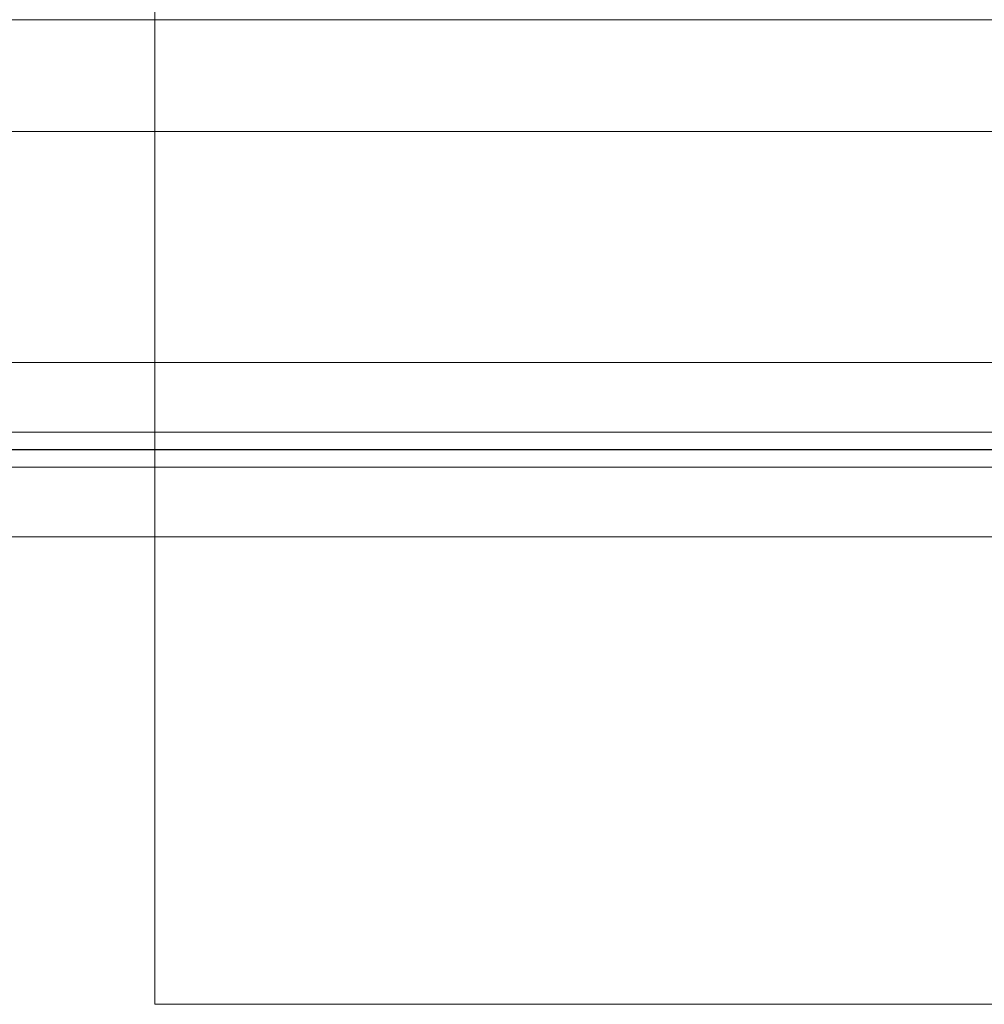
# Model space of a CAD drawing. Extents: x 1911006 to 2186114, y 709265 to 747216.
# Tile 50 of 256: x 1919240 to 1919379, y 735011 to 735152. Entities that reach past the tile are written whole.
import ezdxf

# ---------------------------------------------------------------- set-up
doc = ezdxf.new("R2010")
doc.units = 0
doc.header["$LTSCALE"] = 500
doc.header["$MEASUREMENT"] = 0
doc.linetypes.add('ACAD_ISO02W100', pattern=[15, 12, -3])
doc.linetypes.add('AM_DIN_G_W050', pattern=[13.75, 9.75, -1.5, 1, -1.5])
for name, color, linetype, lineweight in [('!_A_01_TENKÁ', 8, 'CONTINUOUS', 13), ('!_A_03_ČIARKOVANÁ', 41, 'ACAD_ISO02W100', 13), ('_MB_szklo_0.15', 142, 'CONTINUOUS', 15), ('AM_7', 4, 'AM_DIN_G_W050', 25)]:
    doc.layers.add(name, color=color, linetype=linetype, lineweight=lineweight)
doc.layers.add('!_A_44_REFERENCIA', color=241, linetype='CONTINUOUS', lineweight=15, plot=False)

msp = doc.modelspace()

# ---------------------------------------------------------------- linework, layer by layer
at = {"layer": '!_A_01_TENKÁ', "color": 7}
for p, q in [((1921360.13, 735103.23), (1917503.2, 735103.23)), ((1917503.2, 735093.23), (1921360.13, 735093.23)), ((1921360.13, 735088.23), (1917503.2, 735088.23)), ((1917503.2, 735078.23), (1921360.13, 735078.23))]:
    msp.add_line(p, q, dxfattribs=at)
at = {"layer": '!_A_03_ČIARKOVANÁ', "color": 7}
msp.add_lwpolyline([(1917346.45, 735136.39), (1933649.45, 735136.39)], dxfattribs=at)
at = {"layer": '!_A_44_REFERENCIA', "color": 7}
for p, q in [((1919259.59, 735011.17), (1919259.59, 735431.17)), ((1919853.59, 735011.17), (1919259.59, 735011.17))]:
    msp.add_line(p, q, dxfattribs=at)
at = {"layer": '_MB_szklo_0.15', "color": 7}
msp.add_line((1919410.45, 735152.43), (1918482.45, 735152.43), dxfattribs=at)
at = {"layer": 'AM_7', "color": 7}
msp.add_line((1921360.13, 735090.73), (1917479.5, 735090.73), dxfattribs=at)

doc.saveas('drawing.dxf')
